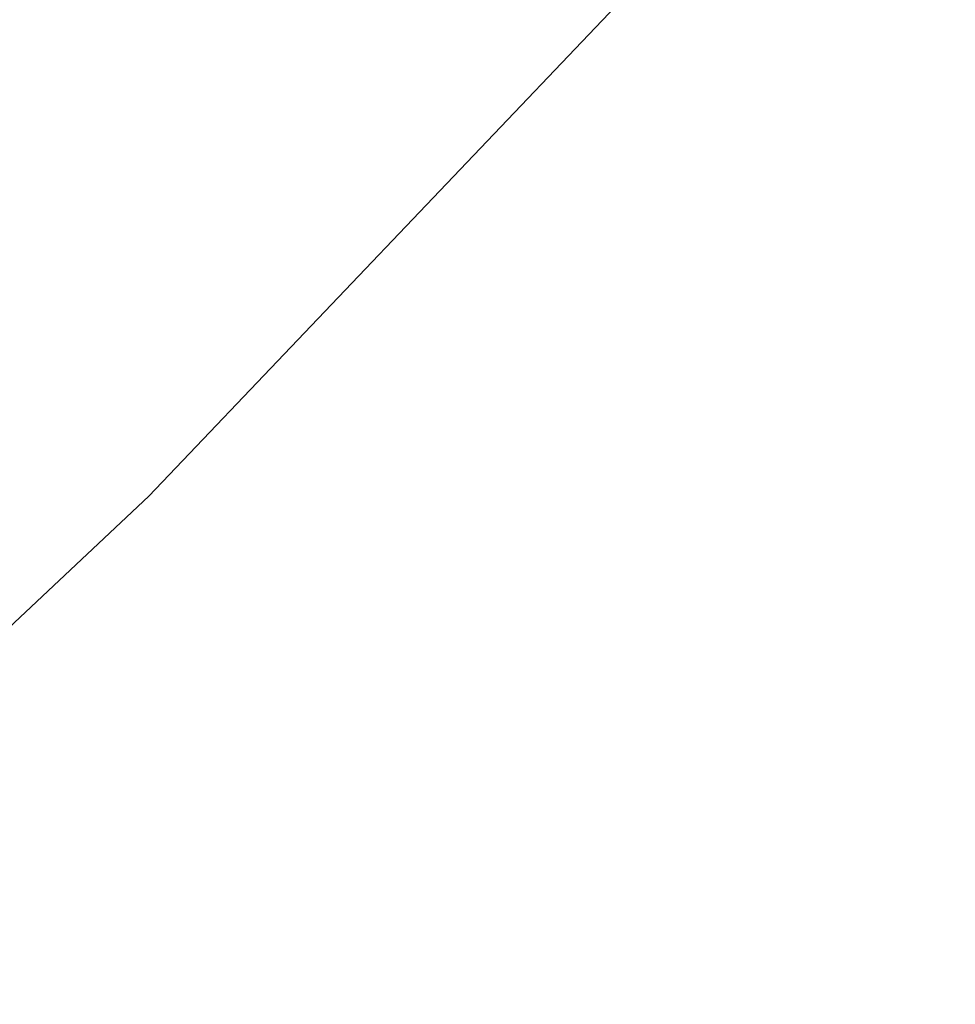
# Paper-space layout '_Trimétrica' of a CAD drawing. Header units: millimetres. Extents: x -779 to 439, y -976 to 228.
# Tile 124 of 186: x -192 to -183, y -683 to -673. Entities that reach past the tile are written whole.
import ezdxf

# ---------------------------------------------------------------- set-up
doc = ezdxf.new("R2010")
doc.units = ezdxf.units.MM

psp = doc.layouts.new('_Trimétrica')

# ---------------------------------------------------------------- linework, layer by layer
at = {"color": 7, "linetype": 'Continuous', "lineweight": 25, "flags": 128}
psp.add_lwpolyline([(-318.7296, -711.9743), (-311.2331, -713.1624), (-303.779, -714.0415), (-296.3797, -714.61), (-289.0477, -714.867), (-281.7955, -714.812), (-274.6351, -714.4453), (-267.5788, -713.7673), (-260.6384, -712.7792), (-253.8256, -711.4827), (-247.1519, -709.8799), (-240.6286, -707.9736), (-234.2666, -705.7671), (-228.0767, -703.2639), (-222.0693, -700.4683), (-216.2545, -697.3851), (-210.6422, -694.0195), (-205.2418, -690.377), (-200.0625, -686.4639), (-195.1129, -682.2868), (-190.4013, -677.8527), (-185.9359, -673.169), (-181.724, -668.2437), (-179.4462, -665.3404)], dxfattribs=at)
at = {"color": 7, "linetype": 'Continuous', "lineweight": 25}
psp.add_open_spline([(-485.1541, -349.1574), (-484.4781, -348.6572), (-482.0756, -346.8794), (-477.7372, -344.0773), (-472.1518, -340.7543), (-466.3716, -337.7007), (-460.4212, -334.9011), (-454.3045, -332.3643), (-448.0312, -330.0919), (-441.6096, -328.087), (-435.0484, -326.3517), (-428.3563, -324.888), (-421.5421, -323.6976), (-414.6147, -322.7817), (-407.5832, -322.1414), (-400.4566, -321.7772), (-393.2442, -321.6896), (-385.9553, -321.8787), (-378.5993, -322.3443), (-371.1858, -323.0858), (-363.7246, -324.1023), (-356.2253, -325.3927), (-348.6978, -326.9554), (-341.1522, -328.7886), (-333.5984, -330.8899), (-326.0465, -333.2569), (-318.5065, -335.8866), (-310.9887, -338.7756), (-303.5032, -341.9203), (-296.06, -345.3167), (-288.6693, -348.9604), (-281.3411, -352.8467), (-274.0853, -356.9704), (-266.9119, -361.3262), (-259.8306, -365.9083), (-252.851, -370.7107), (-245.9827, -375.7269), (-239.235, -380.9501), (-232.6171, -386.3735), (-226.138, -391.9897), (-219.8066, -397.7912), (-213.6315, -403.77), (-207.6211, -409.918), (-201.7835, -416.227), (-196.1267, -422.6883), (-190.6582, -429.293), (-185.3856, -436.0323), (-180.3158, -442.8968), (-175.4557, -449.8773), (-170.8118, -456.9641), (-166.3903, -464.1475), (-162.1969, -471.4178), (-158.2373, -478.765), (-154.5165, -486.1791), (-151.0395, -493.65), (-147.8108, -501.1674), (-144.8344, -508.7212), (-142.1141, -516.301), (-139.6533, -523.8967), (-137.4551, -531.4979), (-135.5221, -539.0943), (-133.8566, -546.6758), (-132.4606, -554.2323), (-131.3355, -561.7537), (-130.4826, -569.2301), (-129.9027, -576.6516), (-129.5964, -584.0086), (-129.5638, -591.2914), (-129.8049, -598.4907), (-130.3191, -605.5972), (-131.1057, -612.6019), (-132.1638, -619.4959), (-133.4919, -626.2703), (-135.0886, -632.9167), (-136.952, -639.4266), (-139.08, -645.7918), (-141.4703, -652.0039), (-144.1201, -658.0553), (-147.0275, -663.9369), (-150.1846, -669.6451), (-153.6057, -675.1562), (-156.5162, -679.478), (-158.3694, -681.8858), (-158.9151, -682.5948)], degree=3, knots=[0, 0, 0, 0, 0.004978, 0.017693, 0.030397, 0.04309, 0.055768, 0.068432, 0.08108, 0.093711, 0.106327, 0.118926, 0.131511, 0.144081, 0.156639, 0.169184, 0.181719, 0.194244, 0.206762, 0.219271, 0.231775, 0.244274, 0.256768, 0.269259, 0.281747, 0.294233, 0.306717, 0.3192, 0.331682, 0.344164, 0.356646, 0.369128, 0.381609, 0.394091, 0.406573, 0.419056, 0.431539, 0.444022, 0.456505, 0.468989, 0.481473, 0.493956, 0.50644, 0.518923, 0.531407, 0.54389, 0.556372, 0.568854, 0.581335, 0.593815, 0.606295, 0.618774, 0.631252, 0.64373, 0.656206, 0.668683, 0.681159, 0.693634, 0.70611, 0.718586, 0.731063, 0.743541, 0.756021, 0.768504, 0.780989, 0.793478, 0.805973, 0.818473, 0.83098, 0.843495, 0.85602, 0.868555, 0.881102, 0.893662, 0.906236, 0.918826, 0.931432, 0.944054, 0.956693, 0.969348, 0.98202, 0.994706, 1, 1, 1, 1], dxfattribs=at)

doc.saveas('drawing.dxf')
